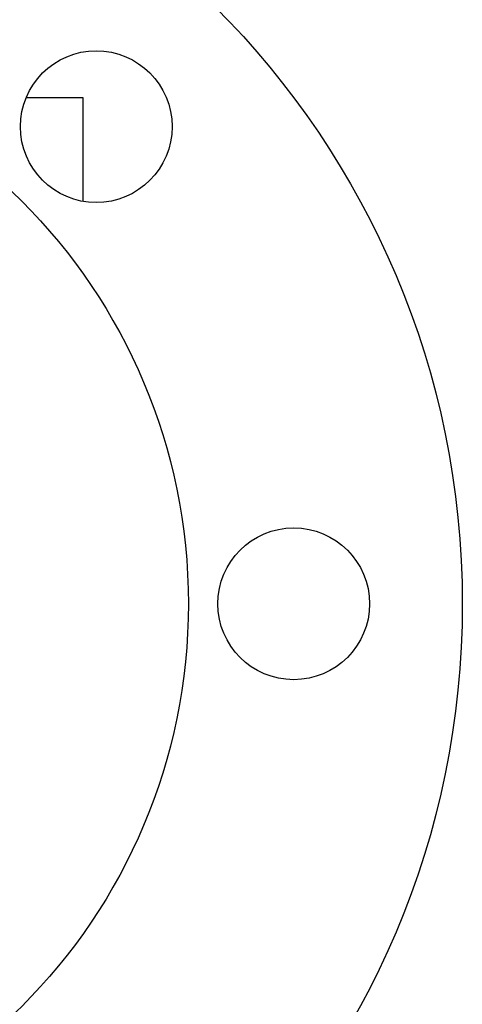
# Model space of a CAD drawing. Header units: inches. Extents: x 0 to 23760, y -13 to 16800.
# Tile 76 of 256: x 7182 to 7234, y 6322 to 6439. Entities that reach past the tile are written whole.
import ezdxf

# ---------------------------------------------------------------- set-up
doc = ezdxf.new("R2010")
doc.units = ezdxf.units.IN
doc.layers.add('1', color=7, linetype='Continuous', true_color=0xffffff)

msp = doc.modelspace()

# ---------------------------------------------------------------- linework, layer by layer
at = {"layer": '1', "color": 2, "linetype": 'Continuous', "lineweight": 25}
for p, q in [((7189.286, 6429.716), (7182.533, 6429.716)), ((7189.286, 6417.422), (7189.286, 6429.716))]:
    msp.add_line(p, q, dxfattribs=at)
for centre, radius in [((7134.286, 6369.716), 100), ((7134.286, 6369.716), 67.5), ((7190.855, 6426.285), 9), ((7214.286, 6369.716), 9)]:
    msp.add_circle(centre, radius, dxfattribs=at)

doc.saveas('drawing.dxf')
